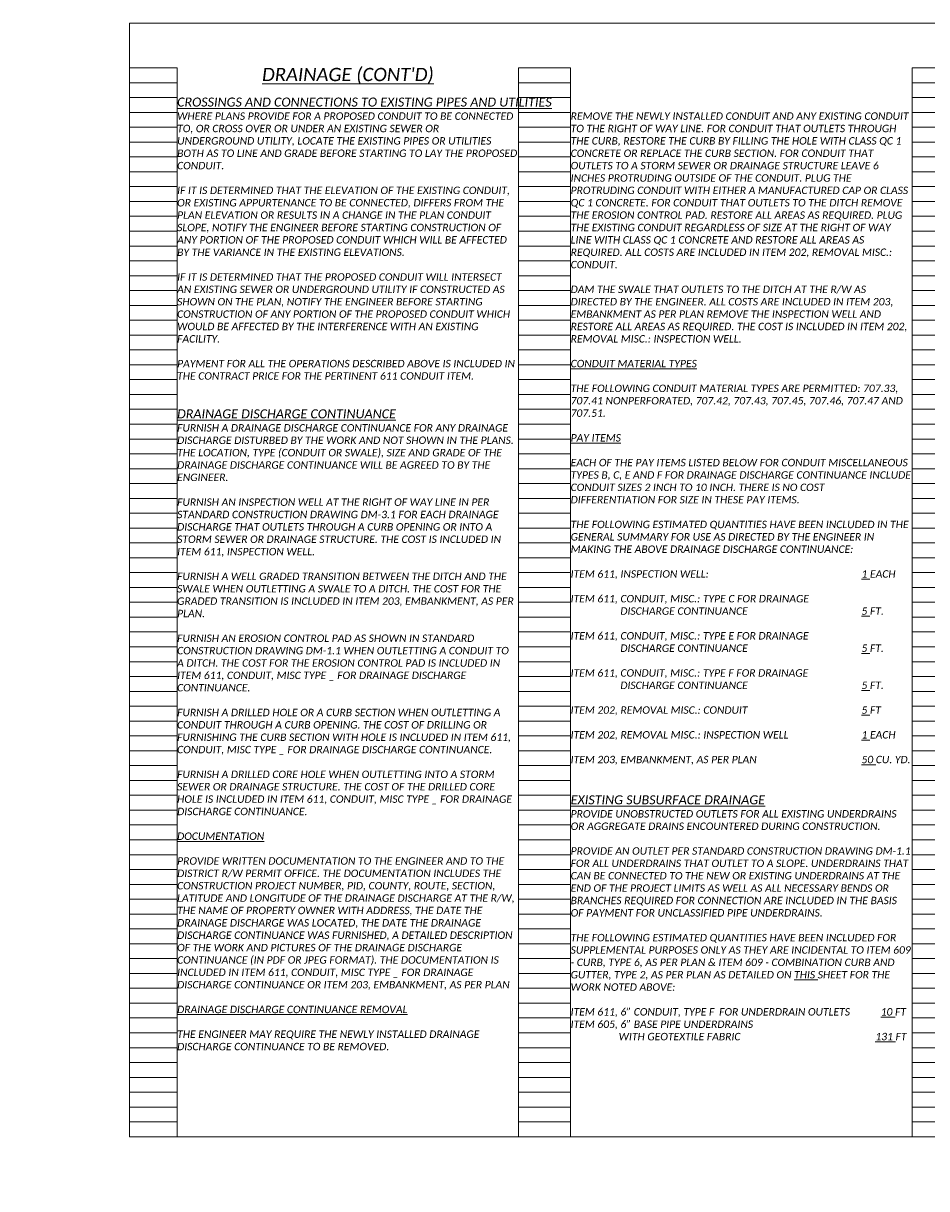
# Model space of a CAD drawing. Header units: feet. Extents: x 27762256 to 27762461, y 5149695 to 5149765.
# Tile 5 of 16: x 27762370 to 27762387, y 5149719 to 5149741. Entities that reach past the tile are written whole.
import ezdxf

# ---------------------------------------------------------------- set-up
doc = ezdxf.new("R2010")
doc.units = ezdxf.units.FT
doc.header["$LTSCALE"] = 20
doc.header["$MEASUREMENT"] = 0
doc.layers.get('Defpoints').update_dxf_attribs({"lineweight": 15})
doc.layers.add('0_Mview', color=7, linetype='Continuous', lineweight=15, plot=False)
doc.layers.add('SC_Scratch1', color=7, linetype='Continuous', lineweight=15, plot=False)
doc.layers.add('0_Xref', color=7, linetype='Continuous', lineweight=15)
doc.styles.add('P_Slanted - Normal Fixed Spacing', font='calibrii.ttf', dxfattribs={"height": 0.14})
doc.styles.add('P_Slanted - Sub Title', font='calibrii.ttf', dxfattribs={"height": 0.17})

# ---------------------------------------------------------------- blocks, each defined once
blk = doc.blocks.new('4COL')
at = {"layer": 'Defpoints', "color": 3, "linetype": 'Continuous'}
for p, q in [((2, 0.98), (2, 21.14)), ((2, 21.14), (2.9, 21.14)), ((2.9, 0.98), (2.9, 21.14)), ((9.34, 0.98), (9.34, 21.14)), ((9.34, 21.14), (10.32, 21.14)), ((10.32, 0.98), (10.32, 21.14)), ((16.76, 0.98), (16.76, 21.14)), ((16.76, 21.14), (17.74, 21.14)), ((17.74, 0.98), (17.74, 21.14)), ((24.18, 0.98), (24.18, 21.14)), ((24.18, 21.14), (25.16, 21.14)), ((25.16, 0.98), (25.16, 21.14)), ((31.6, 0.98), (31.6, 21.14)), ((31.6, 21.14), (32.5, 21.14)), ((32.5, 0.98), (32.5, 21.14)), ((2, 20.86), (2.9, 20.86)), ((9.34, 20.86), (10.32, 20.86)), ((16.76, 20.86), (17.74, 20.86)), ((24.18, 20.86), (25.16, 20.86)), ((31.6, 20.86), (32.5, 20.86)), ((2, 20.58), (2.9, 20.58)), ((9.34, 20.58), (10.32, 20.58)), ((16.76, 20.58), (17.74, 20.58)), ((24.18, 20.58), (25.16, 20.58)), ((31.6, 20.58), (32.5, 20.58)), ((2, 20.3), (2.9, 20.3)), ((9.34, 20.3), (10.32, 20.3)), ((16.76, 20.3), (17.74, 20.3)), ((24.18, 20.3), (25.16, 20.3)), ((31.6, 20.3), (32.5, 20.3)), ((2, 20.02), (2.9, 20.02)), ((9.34, 20.02), (10.32, 20.02)), ((16.76, 20.02), (17.74, 20.02)), ((24.18, 20.02), (25.16, 20.02)), ((31.6, 20.02), (32.5, 20.02)), ((2, 19.74), (2.9, 19.74)), ((9.34, 19.74), (10.32, 19.74)), ((16.76, 19.74), (17.74, 19.74)), ((24.18, 19.74), (25.16, 19.74)), ((31.6, 19.74), (32.5, 19.74)), ((2, 19.46), (2.9, 19.46)), ((9.34, 19.46), (10.32, 19.46)), ((16.76, 19.46), (17.74, 19.46)), ((24.18, 19.46), (25.16, 19.46)), ((31.6, 19.46), (32.5, 19.46)), ((2, 19.18), (2.9, 19.18)), ((9.34, 19.18), (10.32, 19.18)), ((16.76, 19.18), (17.74, 19.18)), ((24.18, 19.18), (25.16, 19.18)), ((31.6, 19.18), (32.5, 19.18)), ((2, 18.9), (2.9, 18.9)), ((9.34, 18.9), (10.32, 18.9)), ((16.76, 18.9), (17.74, 18.9)), ((24.18, 18.9), (25.16, 18.9)), ((31.6, 18.9), (32.5, 18.9)), ((2, 18.62), (2.9, 18.62)), ((9.34, 18.62), (10.32, 18.62)), ((16.76, 18.62), (17.74, 18.62)), ((24.18, 18.62), (25.16, 18.62)), ((31.6, 18.62), (32.5, 18.62)), ((2, 18.34), (2.9, 18.34)), ((9.34, 18.34), (10.32, 18.34)), ((16.76, 18.34), (17.74, 18.34)), ((24.18, 18.34), (25.16, 18.34)), ((31.6, 18.34), (32.5, 18.34)), ((2, 18.06), (2.9, 18.06)), ((9.34, 18.06), (10.32, 18.06)), ((16.76, 18.06), (17.74, 18.06)), ((24.18, 18.06), (25.16, 18.06)), ((31.6, 18.06), (32.5, 18.06)), ((2, 17.78), (2.9, 17.78)), ((9.34, 17.78), (10.32, 17.78)), ((16.76, 17.78), (17.74, 17.78)), ((24.18, 17.78), (25.16, 17.78)), ((31.6, 17.78), (32.5, 17.78)), ((2, 17.5), (2.9, 17.5)), ((9.34, 17.5), (10.32, 17.5)), ((16.76, 17.5), (17.74, 17.5)), ((24.18, 17.5), (25.16, 17.5)), ((31.6, 17.5), (32.5, 17.5)), ((2, 17.22), (2.9, 17.22)), ((9.34, 17.22), (10.32, 17.22)), ((16.76, 17.22), (17.74, 17.22)), ((24.18, 17.22), (25.16, 17.22)), ((31.6, 17.22), (32.5, 17.22)), ((2, 16.94), (2.9, 16.94)), ((9.34, 16.94), (10.32, 16.94)), ((16.76, 16.94), (17.74, 16.94)), ((24.18, 16.94), (25.16, 16.94)), ((31.6, 16.94), (32.5, 16.94)), ((2, 16.66), (2.9, 16.66)), ((9.34, 16.66), (10.32, 16.66)), ((16.76, 16.66), (17.74, 16.66)), ((24.18, 16.66), (25.16, 16.66)), ((31.6, 16.66), (32.5, 16.66)), ((2, 16.38), (2.9, 16.38)), ((9.34, 16.38), (10.32, 16.38)), ((16.76, 16.38), (17.74, 16.38)), ((24.18, 16.38), (25.16, 16.38)), ((31.6, 16.38), (32.5, 16.38)), ((2, 16.1), (2.9, 16.1)), ((9.34, 16.1), (10.32, 16.1)), ((16.76, 16.1), (17.74, 16.1)), ((24.18, 16.1), (25.16, 16.1)), ((31.6, 16.1), (32.5, 16.1)), ((2, 15.82), (2.9, 15.82)), ((9.34, 15.82), (10.32, 15.82)), ((16.76, 15.82), (17.74, 15.82)), ((24.18, 15.82), (25.16, 15.82)), ((31.6, 15.82), (32.5, 15.82)), ((2, 15.54), (2.9, 15.54)), ((9.34, 15.54), (10.32, 15.54)), ((16.76, 15.54), (17.74, 15.54)), ((24.18, 15.54), (25.16, 15.54)), ((31.6, 15.54), (32.5, 15.54)), ((2, 15.26), (2.9, 15.26)), ((9.34, 15.26), (10.32, 15.26)), ((16.76, 15.26), (17.74, 15.26)), ((24.18, 15.26), (25.16, 15.26)), ((31.6, 15.26), (32.5, 15.26)), ((2, 14.98), (2.9, 14.98)), ((9.34, 14.98), (10.32, 14.98)), ((16.76, 14.98), (17.74, 14.98)), ((24.18, 14.98), (25.16, 14.98)), ((31.6, 14.98), (32.5, 14.98)), ((2, 14.7), (2.9, 14.7)), ((9.34, 14.7), (10.32, 14.7)), ((16.76, 14.7), (17.74, 14.7)), ((24.18, 14.7), (25.16, 14.7)), ((31.6, 14.7), (32.5, 14.7)), ((2, 14.42), (2.9, 14.42)), ((9.34, 14.42), (10.32, 14.42)), ((16.76, 14.42), (17.74, 14.42)), ((24.18, 14.42), (25.16, 14.42)), ((31.6, 14.42), (32.5, 14.42)), ((2, 14.14), (2.9, 14.14)), ((9.34, 14.14), (10.32, 14.14)), ((16.76, 14.14), (17.74, 14.14)), ((24.18, 14.14), (25.16, 14.14)), ((31.6, 14.14), (32.5, 14.14)), ((2, 13.86), (2.9, 13.86)), ((9.34, 13.86), (10.32, 13.86)), ((16.76, 13.86), (17.74, 13.86)), ((24.18, 13.86), (25.16, 13.86)), ((31.6, 13.86), (32.5, 13.86)), ((2, 13.58), (2.9, 13.58)), ((9.34, 13.58), (10.32, 13.58)), ((16.76, 13.58), (17.74, 13.58)), ((24.18, 13.58), (25.16, 13.58)), ((31.6, 13.58), (32.5, 13.58)), ((2, 13.3), (2.9, 13.3)), ((9.34, 13.3), (10.32, 13.3)), ((16.76, 13.3), (17.74, 13.3)), ((24.18, 13.3), (25.16, 13.3)), ((31.6, 13.3), (32.5, 13.3)), ((2, 13.02), (2.9, 13.02)), ((9.34, 13.02), (10.32, 13.02)), ((16.76, 13.02), (17.74, 13.02)), ((24.18, 13.02), (25.16, 13.02)), ((31.6, 13.02), (32.5, 13.02)), ((2, 12.74), (2.9, 12.74)), ((9.34, 12.74), (10.32, 12.74)), ((16.76, 12.74), (17.74, 12.74)), ((24.18, 12.74), (25.16, 12.74)), ((31.6, 12.74), (32.5, 12.74)), ((2, 12.46), (2.9, 12.46)), ((9.34, 12.46), (10.32, 12.46)), ((16.76, 12.46), (17.74, 12.46)), ((24.18, 12.46), (25.16, 12.46)), ((31.6, 12.46), (32.5, 12.46)), ((2, 12.18), (2.9, 12.18)), ((9.34, 12.18), (10.32, 12.18)), ((16.76, 12.18), (17.74, 12.18)), ((24.18, 12.18), (25.16, 12.18)), ((31.6, 12.18), (32.5, 12.18)), ((2, 11.9), (2.9, 11.9)), ((9.34, 11.9), (10.32, 11.9)), ((16.76, 11.9), (17.74, 11.9)), ((24.18, 11.9), (25.16, 11.9)), ((31.6, 11.9), (32.5, 11.9)), ((2, 11.62), (2.9, 11.62)), ((9.34, 11.62), (10.32, 11.62)), ((16.76, 11.62), (17.74, 11.62)), ((24.18, 11.62), (25.16, 11.62)), ((31.6, 11.62), (32.5, 11.62)), ((2, 11.34), (2.9, 11.34)), ((9.34, 11.34), (10.32, 11.34)), ((16.76, 11.34), (17.74, 11.34)), ((24.18, 11.34), (25.16, 11.34)), ((31.6, 11.34), (32.5, 11.34)), ((2, 11.06), (2.9, 11.06)), ((9.34, 11.06), (10.32, 11.06)), ((16.76, 11.06), (17.74, 11.06)), ((24.18, 11.06), (25.16, 11.06)), ((31.6, 11.06), (32.5, 11.06)), ((2, 10.78), (2.9, 10.78)), ((9.34, 10.78), (10.32, 10.78)), ((16.76, 10.78), (17.74, 10.78)), ((24.18, 10.78), (25.16, 10.78)), ((31.6, 10.78), (32.5, 10.78)), ((2, 10.5), (2.9, 10.5)), ((9.34, 10.5), (10.32, 10.5)), ((16.76, 10.5), (17.74, 10.5)), ((24.18, 10.5), (25.16, 10.5)), ((31.6, 10.5), (32.5, 10.5)), ((2, 10.22), (2.9, 10.22)), ((9.34, 10.22), (10.32, 10.22)), ((16.76, 10.22), (17.74, 10.22)), ((24.18, 10.22), (25.16, 10.22)), ((31.6, 10.22), (32.5, 10.22)), ((2, 9.94), (2.9, 9.94)), ((9.34, 9.94), (10.32, 9.94)), ((16.76, 9.94), (17.74, 9.94)), ((24.18, 9.94), (25.16, 9.94)), ((31.6, 9.94), (32.5, 9.94)), ((2, 9.66), (2.9, 9.66)), ((9.34, 9.66), (10.32, 9.66)), ((16.76, 9.66), (17.74, 9.66)), ((24.18, 9.66), (25.16, 9.66)), ((31.6, 9.66), (32.5, 9.66)), ((2, 9.38), (2.9, 9.38)), ((9.34, 9.38), (10.32, 9.38)), ((16.76, 9.38), (17.74, 9.38)), ((24.18, 9.38), (25.16, 9.38)), ((31.6, 9.38), (32.5, 9.38)), ((2, 9.1), (2.9, 9.1)), ((9.34, 9.1), (10.32, 9.1)), ((16.76, 9.1), (17.74, 9.1)), ((24.18, 9.1), (25.16, 9.1)), ((31.6, 9.1), (32.5, 9.1)), ((2, 8.82), (2.9, 8.82)), ((9.34, 8.82), (10.32, 8.82)), ((16.76, 8.82), (17.74, 8.82)), ((24.18, 8.82), (25.16, 8.82)), ((31.6, 8.82), (32.5, 8.82)), ((2, 8.54), (2.9, 8.54)), ((9.34, 8.54), (10.32, 8.54)), ((16.76, 8.54), (17.74, 8.54)), ((24.18, 8.54), (25.16, 8.54)), ((31.6, 8.54), (32.5, 8.54)), ((2, 8.26), (2.9, 8.26)), ((9.34, 8.26), (10.32, 8.26)), ((16.76, 8.26), (17.74, 8.26)), ((24.18, 8.26), (25.16, 8.26)), ((31.6, 8.26), (32.5, 8.26)), ((2, 7.98), (2.9, 7.98)), ((9.34, 7.98), (10.32, 7.98)), ((16.76, 7.98), (17.74, 7.98)), ((24.18, 7.98), (25.16, 7.98)), ((31.6, 7.98), (32.5, 7.98)), ((2, 7.7), (2.9, 7.7)), ((9.34, 7.7), (10.32, 7.7)), ((16.76, 7.7), (17.74, 7.7)), ((24.18, 7.7), (25.16, 7.7)), ((31.6, 7.7), (32.5, 7.7)), ((2, 7.42), (2.9, 7.42)), ((9.34, 7.42), (10.32, 7.42)), ((16.76, 7.42), (17.74, 7.42)), ((24.18, 7.42), (25.16, 7.42)), ((31.6, 7.42), (32.5, 7.42)), ((2, 7.14), (2.9, 7.14)), ((9.34, 7.14), (10.32, 7.14)), ((16.76, 7.14), (17.74, 7.14)), ((24.18, 7.14), (25.16, 7.14)), ((31.6, 7.14), (32.5, 7.14)), ((2, 6.86), (2.9, 6.86)), ((9.34, 6.86), (10.32, 6.86)), ((16.76, 6.86), (17.74, 6.86)), ((24.18, 6.86), (25.16, 6.86)), ((31.6, 6.86), (32.5, 6.86)), ((2, 6.58), (2.9, 6.58)), ((9.34, 6.58), (10.32, 6.58)), ((16.76, 6.58), (17.74, 6.58)), ((24.18, 6.58), (25.16, 6.58)), ((31.6, 6.58), (32.5, 6.58)), ((2, 6.3), (2.9, 6.3)), ((9.34, 6.3), (10.32, 6.3)), ((16.76, 6.3), (17.74, 6.3)), ((24.18, 6.3), (25.16, 6.3)), ((31.6, 6.3), (32.5, 6.3)), ((2, 6.02), (2.9, 6.02)), ((9.34, 6.02), (10.32, 6.02)), ((16.76, 6.02), (17.74, 6.02)), ((24.18, 6.02), (25.16, 6.02)), ((31.6, 6.02), (32.5, 6.02)), ((2, 5.74), (2.9, 5.74)), ((9.34, 5.74), (10.32, 5.74)), ((16.76, 5.74), (17.74, 5.74)), ((24.18, 5.74), (25.16, 5.74)), ((31.6, 5.74), (32.5, 5.74)), ((2, 5.46), (2.9, 5.46)), ((9.34, 5.46), (10.32, 5.46)), ((16.76, 5.46), (17.74, 5.46)), ((24.18, 5.46), (25.16, 5.46)), ((31.6, 5.46), (32.5, 5.46)), ((2, 5.18), (2.9, 5.18)), ((9.34, 5.18), (10.32, 5.18)), ((16.76, 5.18), (17.74, 5.18)), ((24.18, 5.18), (25.16, 5.18)), ((31.6, 5.18), (32.5, 5.18)), ((2, 4.9), (2.9, 4.9)), ((9.34, 4.9), (10.32, 4.9)), ((16.76, 4.9), (17.74, 4.9)), ((24.18, 4.9), (25.16, 4.9)), ((31.6, 4.9), (32.5, 4.9)), ((2, 4.62), (2.9, 4.62)), ((9.34, 4.62), (10.32, 4.62)), ((16.76, 4.62), (17.74, 4.62)), ((24.18, 4.62), (25.16, 4.62)), ((31.6, 4.62), (32.5, 4.62)), ((2, 4.34), (2.9, 4.34)), ((9.34, 4.34), (10.32, 4.34)), ((16.76, 4.34), (17.74, 4.34)), ((24.18, 4.34), (25.16, 4.34)), ((31.6, 4.34), (32.5, 4.34)), ((2, 4.06), (2.9, 4.06)), ((9.34, 4.06), (10.32, 4.06)), ((16.76, 4.06), (17.74, 4.06)), ((24.18, 4.06), (25.16, 4.06)), ((31.6, 4.06), (32.5, 4.06)), ((2, 3.78), (2.9, 3.78)), ((9.34, 3.78), (10.32, 3.78)), ((16.76, 3.78), (17.74, 3.78)), ((24.18, 3.78), (25.16, 3.78)), ((31.6, 3.78), (32.5, 3.78)), ((2, 3.5), (2.9, 3.5)), ((9.34, 3.5), (10.32, 3.5)), ((16.76, 3.5), (17.74, 3.5)), ((24.18, 3.5), (25.16, 3.5)), ((31.6, 3.5), (32.5, 3.5)), ((2, 3.22), (2.9, 3.22)), ((9.34, 3.22), (10.32, 3.22)), ((16.76, 3.22), (17.74, 3.22)), ((24.18, 3.22), (25.16, 3.22)), ((31.6, 3.22), (32.5, 3.22)), ((2, 2.94), (2.9, 2.94)), ((9.34, 2.94), (10.32, 2.94)), ((16.76, 2.94), (17.74, 2.94)), ((24.18, 2.94), (25.16, 2.94)), ((31.6, 2.94), (32.5, 2.94)), ((2, 2.66), (2.9, 2.66)), ((9.34, 2.66), (10.32, 2.66)), ((16.76, 2.66), (17.74, 2.66)), ((24.18, 2.66), (25.16, 2.66)), ((31.6, 2.66), (32.5, 2.66)), ((2, 2.38), (2.9, 2.38)), ((9.34, 2.38), (10.32, 2.38)), ((16.76, 2.38), (17.74, 2.38)), ((24.18, 2.38), (25.16, 2.38)), ((31.6, 2.38), (32.5, 2.38)), ((2, 2.1), (2.9, 2.1)), ((9.34, 2.1), (10.32, 2.1)), ((16.76, 2.1), (17.74, 2.1)), ((24.18, 2.1), (25.16, 2.1)), ((31.6, 2.1), (32.5, 2.1)), ((2, 1.82), (2.9, 1.82)), ((9.34, 1.82), (10.32, 1.82)), ((16.76, 1.82), (17.74, 1.82)), ((24.18, 1.82), (25.16, 1.82)), ((31.6, 1.82), (32.5, 1.82)), ((2, 1.54), (2.9, 1.54)), ((9.34, 1.54), (10.32, 1.54)), ((16.76, 1.54), (17.74, 1.54)), ((24.18, 1.54), (25.16, 1.54)), ((31.6, 1.54), (32.5, 1.54)), ((2, 1.26), (2.9, 1.26)), ((9.34, 1.26), (10.32, 1.26)), ((16.76, 1.26), (17.74, 1.26)), ((24.18, 1.26), (25.16, 1.26)), ((31.6, 1.26), (32.5, 1.26)), ((2, 0.98), (2.9, 0.98)), ((9.34, 0.98), (10.32, 0.98)), ((16.76, 0.98), (17.74, 0.98)), ((24.18, 0.98), (25.16, 0.98)), ((31.6, 0.98), (32.5, 0.98))]:
    blk.add_line(p, q, dxfattribs=at)
blk.add_point((0, 0), dxfattribs=at)

msp = doc.modelspace()

# ---------------------------------------------------------------- linework, layer by layer
at = {"layer": 'SC_Scratch1'}
msp.add_lwpolyline([(27762372.066, 5149741.211), (27762402.566, 5149741.211), (27762402.566, 5149720.211), (27762372.066, 5149720.211)], close=True, dxfattribs=at)

# ---------------------------------------------------------------- block references
at = {"layer": '0_Mview'}
msp.add_blockref('4COL', (27762370.066, 5149719.231), dxfattribs=at)

# ---------------------------------------------------------------- texts
at = {"layer": '0_Xref'}
for s, insert, char_height, width, attachment_point, style in [("{\\LDRAINAGE (CONT'D)}", (27762376.186, 5149740.371), 0.25, 4.91037, 2, 'P_Slanted - Sub Title'), ('{\\LCROSSINGS AND CONNECTIONS TO EXISTING PIPES AND UTILITIES}', (27762372.966, 5149739.811), 0.17, 7.81327, 1, 'P_Slanted - Sub Title'), ('WHERE PLANS PROVIDE FOR A PROPOSED CONDUIT TO BE CONNECTED TO, OR CROSS OVER OR UNDER AN EXISTING SEWER OR UNDERGROUND UTILITY, LOCATE THE EXISTING PIPES OR UTILITIES BOTH AS TO LINE AND GRADE BEFORE STARTING TO LAY THE PROPOSED CONDUIT.\\P\\PIF IT IS DETERMINED THAT THE ELEVATION OF THE EXISTING CONDUIT, OR EXISTING APPURTENANCE TO BE CONNECTED, DIFFERS FROM THE PLAN ELEVATION OR RESULTS IN A CHANGE IN THE PLAN CONDUIT SLOPE, NOTIFY THE ENGINEER BEFORE STARTING CONSTRUCTION OF ANY PORTION OF THE PROPOSED CONDUIT WHICH WILL BE AFFECTED BY THE VARIANCE IN THE EXISTING ELEVATIONS.\\P\\PIF IT IS DETERMINED THAT THE PROPOSED CONDUIT WILL INTERSECT AN EXISTING SEWER OR UNDERGROUND UTILITY IF CONSTRUCTED AS SHOWN ON THE PLAN, NOTIFY THE ENGINEER BEFORE STARTING CONSTRUCTION OF ANY PORTION OF THE PROPOSED CONDUIT WHICH WOULD BE AFFECTED BY THE INTERFERENCE WITH AN EXISTING FACILITY.\\P\\PPAYMENT FOR ALL THE OPERATIONS DESCRIBED ABOVE IS INCLUDED IN THE CONTRACT PRICE FOR THE PERTINENT 611 CONDUIT ITEM.', (27762372.966, 5149739.531), 0.14, 6.40401, 1, 'P_Slanted - Normal Fixed Spacing'), ('REMOVE THE NEWLY INSTALLED CONDUIT AND ANY EXISTING CONDUIT TO THE RIGHT OF WAY LINE. FOR CONDUIT THAT OUTLETS THROUGH THE CURB, RESTORE THE CURB BY FILLING THE HOLE WITH CLASS QC 1 CONCRETE OR REPLACE THE CURB SECTION. FOR CONDUIT THAT OUTLETS TO A STORM SEWER OR DRAINAGE STRUCTURE LEAVE 6 INCHES PROTRUDING OUTSIDE OF THE CONDUIT. PLUG THE PROTRUDING CONDUIT WITH EITHER A MANUFACTURED CAP OR CLASS QC 1 CONCRETE. FOR CONDUIT THAT OUTLETS TO THE DITCH REMOVE THE EROSION CONTROL PAD. RESTORE ALL AREAS AS REQUIRED. PLUG THE EXISTING CONDUIT REGARDLESS OF SIZE AT THE RIGHT OF WAY LINE WITH CLASS QC 1 CONCRETE AND RESTORE ALL AREAS AS REQUIRED. ALL COSTS ARE INCLUDED IN ITEM 202, REMOVAL MISC.: CONDUIT.\\P\\PDAM THE SWALE THAT OUTLETS TO THE DITCH AT THE R/W AS DIRECTED BY THE ENGINEER. ALL COSTS ARE INCLUDED IN ITEM 203, EMBANKMENT AS PER PLAN REMOVE THE INSPECTION WELL AND RESTORE ALL AREAS AS REQUIRED. THE COST IS INCLUDED IN ITEM 202, REMOVAL MISC.: INSPECTION WELL.\\P\\P{\\LCONDUIT MATERIAL TYPES}\\P\\PTHE FOLLOWING CONDUIT MATERIAL TYPES ARE PERMITTED: 707.33, 707.41 NONPERFORATED, 707.42, 707.43, 707.45, 707.46, 707.47 AND 707.51.\\P{\\L\\PPAY ITEMS}\\P\\PEACH OF THE PAY ITEMS LISTED BELOW FOR CONDUIT MISCELLANEOUS TYPES B, C, E AND F FOR DRAINAGE DISCHARGE CONTINUANCE INCLUDE CONDUIT SIZES 2 INCH TO 10 INCH. THERE IS NO COST DIFFERENTIATION FOR SIZE IN THESE PAY ITEMS.\\P\\PTHE FOLLOWING ESTIMATED QUANTITIES HAVE BEEN INCLUDED IN THE GENERAL SUMMARY FOR USE AS DIRECTED BY THE ENGINEER IN MAKING THE ABOVE DRAINAGE DISCHARGE CONTINUANCE:\\P\\PITEM 611, INSPECTION WELL: ^I^I^I^I^I         {\\L1} EACH\\P\\PITEM 611, CONDUIT, MISC.: TYPE C FOR DRAINAGE\\P                   DISCHARGE CONTINUANCE ^I^I^I         {\\L5} FT.\\P\\PITEM 611, CONDUIT, MISC.: TYPE E FOR DRAINAGE\\P                   DISCHARGE CONTINUANCE ^I^I^I         {\\L5} FT.\\P\\PITEM 611, CONDUIT, MISC.: TYPE F FOR DRAINAGE\\P                   DISCHARGE CONTINUANCE ^I^I^I         {\\L5} FT.\\P\\PITEM 202, REMOVAL MISC.: CONDUIT ^I^I^I         {\\L5} FT\\P\\PITEM 202, REMOVAL MISC.: INSPECTION WELL ^I^I         {\\L1} EACH\\P\\PITEM 203, EMBANKMENT, AS PER PLAN ^I^I^I         {\\L50} CU. YD.', (27762380.386, 5149739.531), 0.14, 6.40401, 1, 'P_Slanted - Normal Fixed Spacing'), ('{\\LDRAINAGE DISCHARGE CONTINUANCE}', (27762372.966, 5149733.931), 0.17, 7.81327, 1, 'P_Slanted - Sub Title'), ('FURNISH A DRAINAGE DISCHARGE CONTINUANCE FOR ANY DRAINAGE DISCHARGE DISTURBED BY THE WORK AND NOT SHOWN IN THE PLANS. THE LOCATION, TYPE (CONDUIT OR SWALE), SIZE AND GRADE OF THE DRAINAGE DISCHARGE CONTINUANCE WILL BE AGREED TO BY THE ENGINEER.\\P\\PFURNISH AN INSPECTION WELL AT THE RIGHT OF WAY LINE IN PER STANDARD CONSTRUCTION DRAWING DM-3.1 FOR EACH DRAINAGE DISCHARGE THAT OUTLETS THROUGH A CURB OPENING OR INTO A STORM SEWER OR DRAINAGE STRUCTURE. THE COST IS INCLUDED IN ITEM 611, INSPECTION WELL.\\P\\PFURNISH A WELL GRADED TRANSITION BETWEEN THE DITCH AND THE SWALE WHEN OUTLETTING A SWALE TO A DITCH. THE COST FOR THE GRADED TRANSITION IS INCLUDED IN ITEM 203, EMBANKMENT, AS PER PLAN.\\P\\PFURNISH AN EROSION CONTROL PAD AS SHOWN IN STANDARD CONSTRUCTION DRAWING DM-1.1 WHEN OUTLETTING A CONDUIT TO A DITCH. THE COST FOR THE EROSION CONTROL PAD IS INCLUDED IN ITEM 611, CONDUIT, MISC TYPE _ FOR DRAINAGE DISCHARGE CONTINUANCE.\\P\\PFURNISH A DRILLED HOLE OR A CURB SECTION WHEN OUTLETTING A CONDUIT THROUGH A CURB OPENING. THE COST OF DRILLING OR FURNISHING THE CURB SECTION WITH HOLE IS INCLUDED IN ITEM 611, CONDUIT, MISC TYPE _ FOR DRAINAGE DISCHARGE CONTINUANCE.\\P\\PFURNISH A DRILLED CORE HOLE WHEN OUTLETTING INTO A STORM SEWER OR DRAINAGE STRUCTURE. THE COST OF THE DRILLED CORE HOLE IS INCLUDED IN ITEM 611, CONDUIT, MISC TYPE _ FOR DRAINAGE DISCHARGE CONTINUANCE.\\P\\P{\\LDOCUMENTATION}\\P\\PPROVIDE WRITTEN DOCUMENTATION TO THE ENGINEER AND TO THE DISTRICT R/W PERMIT OFFICE. THE DOCUMENTATION INCLUDES THE CONSTRUCTION PROJECT NUMBER, PID, COUNTY, ROUTE, SECTION, LATITUDE AND LONGITUDE OF THE DRAINAGE DISCHARGE AT THE R/W, THE NAME OF PROPERTY OWNER WITH ADDRESS, THE DATE THE DRAINAGE DISCHARGE WAS LOCATED, THE DATE THE DRAINAGE DISCHARGE CONTINUANCE WAS FURNISHED, A DETAILED DESCRIPTION OF THE WORK AND PICTURES OF THE DRAINAGE DISCHARGE CONTINUANCE (IN PDF OR JPEG FORMAT). THE DOCUMENTATION IS INCLUDED IN ITEM 611, CONDUIT, MISC TYPE _ FOR DRAINAGE DISCHARGE CONTINUANCE OR ITEM 203, EMBANKMENT, AS PER PLAN\\P{\\L\\PDRAINAGE DISCHARGE CONTINUANCE REMOVAL}\\P\\PTHE ENGINEER MAY REQUIRE THE NEWLY INSTALLED DRAINAGE DISCHARGE CONTINUANCE TO BE REMOVED.', (27762372.966, 5149733.651), 0.14, 6.40401, 1, 'P_Slanted - Normal Fixed Spacing'), ('{\\LEXISTING SUBSURFACE DRAINAGE}', (27762380.386, 5149726.651), 0.17, 7.81327, 1, 'P_Slanted - Sub Title'), ('PROVIDE UNOBSTRUCTED OUTLETS FOR ALL EXISTING UNDERDRAINS OR AGGREGATE DRAINS ENCOUNTERED DURING CONSTRUCTION.\\P\\PPROVIDE AN OUTLET PER STANDARD CONSTRUCTION DRAWING DM-1.1 FOR ALL UNDERDRAINS THAT OUTLET TO A SLOPE. UNDERDRAINS THAT CAN BE CONNECTED TO THE NEW OR EXISTING UNDERDRAINS AT THE END OF THE PROJECT LIMITS AS WELL AS ALL NECESSARY BENDS OR BRANCHES REQUIRED FOR CONNECTION ARE INCLUDED IN THE BASIS OF PAYMENT FOR UNCLASSIFIED PIPE UNDERDRAINS.\\P\\PTHE FOLLOWING ESTIMATED QUANTITIES HAVE BEEN INCLUDED FOR SUPPLEMENTAL PURPOSES ONLY AS THEY ARE INCIDENTAL TO ITEM 609 - CURB, TYPE 6, AS PER PLAN & ITEM 609 - COMBINATION CURB AND GUTTER, TYPE 2, AS PER PLAN AS DETAILED ON {\\LTHIS} SHEET FOR THE WORK NOTED ABOVE:\\P\\PITEM 611, 6” CONDUIT, TYPE F ^IFOR UNDERDRAIN OUTLETS^I     {\\L10} FT\\PITEM 605, 6” BASE PIPE UNDERDRAINS\\P  ^I       WITH GEOTEXTILE FABRIC^I^I                                     {\\L131} FT\\P                 ', (27762380.386, 5149726.371), 0.14, 6.40401, 1, 'P_Slanted - Normal Fixed Spacing')]:
    msp.add_mtext(s, dxfattribs=dict(at, insert=insert, char_height=char_height, width=width, attachment_point=attachment_point, style=style))

doc.saveas('drawing.dxf')
